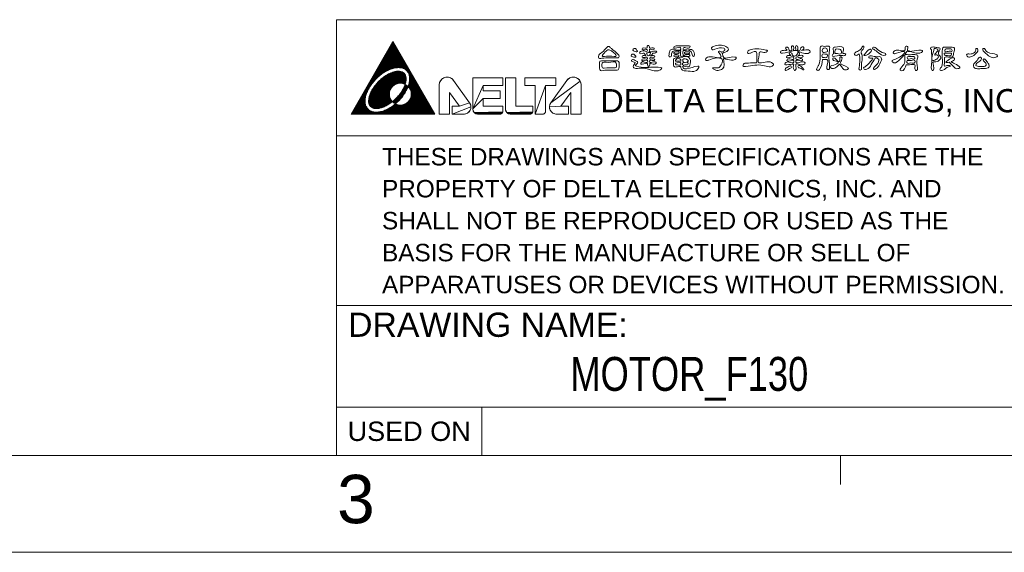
# Model space of a CAD drawing. Header units: millimetres. Extents: x -14 to 406, y -14 to 283.
# Tile 6 of 9: x 211 to 313, y -14 to 41. Entities that reach past the tile are written whole.
import ezdxf
from ezdxf.enums import TextEntityAlignment as Align

# ---------------------------------------------------------------- set-up
doc = ezdxf.new("R2010")
doc.units = ezdxf.units.MM
doc.header["$LTSCALE"] = 23.1
doc.layers.get('0').update_dxf_attribs({"linetype": 'CONTINUOUS'})
doc.styles.get("Standard").update_dxf_attribs({"font": 'txt', "width": 0.7})
doc.styles.add('TEXTSTYLE_0', font='txt', dxfattribs={"width": 0.8})

msp = doc.modelspace()

# ---------------------------------------------------------------- linework, layer by layer
at = {"color": 7, "linetype": 'Continuous', "lineweight": 13}
for p, q in [((395.8365, 40.9676), (243.8365, 40.9676)), ((243.8365, 40.9676), (243.8365, -4.0324)), ((245.3365, 31.2176), (249.6668, 38.7176)), ((249.5978, 38.598), (249.6853, 38.6855)), ((253.9972, 31.2176), (249.6668, 38.7176)), ((249.6677, 38.6679), (249.6955, 38.6679)), ((249.0517, 37.6522), (250.2819, 37.6522)), ((249.0968, 37.7304), (250.2368, 37.7304)), ((249.1419, 37.8085), (250.1917, 37.8085)), ((249.187, 37.8866), (250.1466, 37.8866)), ((249.2321, 37.9647), (250.1015, 37.9647)), ((249.2773, 38.0429), (250.0564, 38.0429)), ((249.3224, 38.121), (250.0113, 38.121)), ((249.3675, 38.1991), (249.9662, 38.1991)), ((249.4126, 38.2772), (249.9211, 38.2772)), ((249.4577, 38.3554), (249.876, 38.3554)), ((249.5028, 38.4335), (249.8309, 38.4335)), ((249.5479, 38.5116), (249.7858, 38.5116)), ((249.593, 38.5897), (249.7406, 38.5897)), ((248.4653, 36.6366), (250.8683, 36.6366)), ((248.5104, 36.7147), (250.8232, 36.7147)), ((248.5555, 36.7929), (250.7781, 36.7929)), ((248.6006, 36.871), (250.733, 36.871)), ((248.6457, 36.9491), (250.6879, 36.9491)), ((248.6909, 37.0272), (250.6428, 37.0272)), ((248.736, 37.1054), (250.5977, 37.1054)), ((248.7811, 37.1835), (250.5526, 37.1835)), ((248.8262, 37.2616), (250.5075, 37.2616)), ((248.8713, 37.3397), (250.4624, 37.3397)), ((248.9164, 37.4179), (250.4173, 37.4179)), ((248.9615, 37.496), (250.3722, 37.496)), ((249.0066, 37.5741), (250.327, 37.5741)), ((247.8789, 35.621), (248.9234, 35.621)), ((247.924, 35.6991), (249.0699, 35.6991)), ((247.9691, 35.7772), (249.2345, 35.7772)), ((248.0142, 35.8554), (249.4266, 35.8554)), ((248.0593, 35.9335), (249.6697, 35.9335)), ((248.1044, 36.0116), (250.134, 36.0116)), ((248.1496, 36.0897), (251.1841, 36.0897)), ((248.1947, 36.1679), (251.139, 36.1679)), ((248.2398, 36.246), (251.0939, 36.246)), ((248.2849, 36.3241), (251.0488, 36.3241)), ((248.33, 36.4022), (251.0037, 36.4022)), ((248.3751, 36.4804), (250.9586, 36.4804)), ((248.4202, 36.5585), (250.9135, 36.5585)), ((249.9055, 35.621), (250.4889, 35.621)), ((250.3304, 36.0116), (251.2292, 36.0116)), ((250.7167, 35.9335), (251.2743, 35.9335)), ((250.8818, 35.8554), (251.3194, 35.8554)), ((250.9958, 35.7772), (251.3645, 35.7772)), ((251.0823, 35.6991), (251.4096, 35.6991)), ((251.1508, 35.621), (251.4547, 35.621)), ((247.2925, 34.6054), (247.6947, 34.6054)), ((247.3376, 34.6835), (247.7636, 34.6835)), ((247.3827, 34.7616), (247.8355, 34.7616)), ((247.4278, 34.8397), (247.9107, 34.8397)), ((247.4729, 34.9179), (247.9894, 34.9179)), ((247.518, 34.996), (248.0718, 34.996)), ((247.5632, 35.0741), (248.1583, 35.0741)), ((247.6083, 35.1522), (248.2491, 35.1522)), ((247.6534, 35.2304), (248.3447, 35.2304)), ((247.6985, 35.3085), (248.4458, 35.3085)), ((247.7436, 35.3866), (248.5531, 35.3866)), ((247.7887, 35.4647), (248.6674, 35.4647)), ((247.8338, 35.5429), (248.7902, 35.5429)), ((248.2065, 34.6054), (251.0026, 34.6054)), ((248.2867, 34.6835), (251.0136, 34.6835)), ((248.3708, 34.7616), (251.0207, 34.7616)), ((248.4592, 34.8397), (251.0234, 34.8397)), ((248.5523, 34.9179), (251.0215, 34.9179)), ((248.6507, 34.996), (251.0142, 34.996)), ((248.7552, 35.0741), (251.0009, 35.0741)), ((248.8668, 35.1522), (250.9805, 35.1522)), ((248.9869, 35.2304), (250.9517, 35.2304)), ((249.1175, 35.3085), (250.9122, 35.3085)), ((249.2622, 35.3866), (250.8587, 35.3866)), ((249.4269, 35.4647), (250.7852, 35.4647)), ((249.6251, 35.5429), (250.6781, 35.5429)), ((251.2059, 35.5429), (251.4999, 35.5429)), ((251.2507, 35.4647), (251.545, 35.4647)), ((251.2871, 35.3866), (251.5901, 35.3866)), ((251.3163, 35.3085), (251.6352, 35.3085)), ((251.3393, 35.2304), (251.6803, 35.2304)), ((251.3569, 35.1522), (251.7254, 35.1522)), ((251.3651, 34.6054), (252.0411, 34.6054)), ((251.3697, 35.0741), (251.7705, 35.0741)), ((251.3742, 34.6835), (251.996, 34.6835)), ((251.3781, 34.996), (251.8156, 34.996)), ((251.3803, 34.7616), (251.9509, 34.7616)), ((251.3825, 34.9179), (251.8607, 34.9179)), ((251.3831, 34.8397), (251.9058, 34.8397)), ((254.4996, 34.5226), (254.5432, 34.6151)), ((254.5432, 34.6151), (254.5981, 34.7014)), ((254.5981, 34.7014), (254.6634, 34.7801)), ((254.6634, 34.7801), (254.7381, 34.85)), ((254.7381, 34.85), (254.8209, 34.91)), ((254.8209, 34.91), (254.9106, 34.959)), ((254.9106, 34.959), (255.0058, 34.9965)), ((255.0058, 34.9965), (255.1049, 35.0217)), ((255.1049, 35.0217), (255.2064, 35.0342)), ((255.1049, 35.0217), (255.1049, 35.0217)), ((255.2064, 35.0342), (255.3087, 35.0339)), ((255.3087, 35.0339), (255.4102, 35.0208)), ((255.4102, 35.0208), (255.5091, 34.995)), ((255.5091, 34.995), (255.6041, 34.957)), ((255.6041, 34.957), (255.6935, 34.9073)), ((255.6935, 34.9073), (255.776, 34.8469)), ((255.776, 34.8469), (255.8502, 34.7765)), ((255.8502, 34.7765), (255.9151, 34.6974)), ((255.9151, 34.6974), (257.574, 32.3869)), ((257.574, 32.3869), (255.9151, 34.6974)), ((255.9155, 34.6969), (257.5736, 32.3876)), ((257.9032, 31.7533), (257.9032, 34.9679)), ((257.9032, 34.9679), (260.9946, 34.9679)), ((260.9946, 34.9679), (257.9032, 34.9679)), ((257.9032, 34.9679), (260.9946, 34.9679)), ((257.9032, 34.9679), (257.9032, 31.7533)), ((257.9032, 34.9679), (257.9032, 31.7533)), ((260.9946, 34.9679), (260.9946, 34.1643)), ((260.9946, 34.9679), (260.9946, 34.9679)), ((260.9946, 34.9679), (260.9946, 34.1643)), ((260.9946, 34.1643), (260.9946, 34.9679)), ((261.2625, 31.7526), (261.2625, 34.9679)), ((261.2625, 34.9679), (262.334, 34.9679)), ((262.334, 34.9679), (261.2625, 34.9679)), ((261.2625, 34.9679), (262.334, 34.9679)), ((261.2625, 34.9679), (261.2625, 31.7526)), ((261.2625, 31.7533), (261.2625, 34.9679)), ((262.334, 34.9679), (262.334, 32.0212)), ((262.334, 32.0212), (262.334, 34.9679)), ((262.334, 32.0212), (262.334, 34.9679)), ((263.2608, 34.1643), (263.2608, 34.9679)), ((263.2608, 34.9679), (266.4754, 34.9679)), ((266.4754, 34.9679), (263.2608, 34.9679)), ((263.2608, 34.9679), (266.4754, 34.9679)), ((263.2608, 34.9679), (263.2608, 34.1643)), ((263.2608, 34.9679), (263.2608, 34.1643)), ((265.9547, 32.3869), (267.6137, 34.6974)), ((267.6137, 34.6974), (265.9547, 32.3869)), ((268.9855, 34.6151), (265.9547, 32.3869)), ((265.9547, 32.3869), (268.9855, 34.6151)), ((267.6133, 34.6969), (265.9552, 32.3876)), ((266.4754, 34.9679), (266.4754, 34.1643)), ((266.4754, 34.9679), (266.4754, 34.1643)), ((266.4754, 34.1643), (266.4754, 34.9679)), ((267.6137, 34.6974), (267.6785, 34.7765)), ((267.6785, 34.7765), (267.7527, 34.8469)), ((267.7527, 34.8469), (267.8352, 34.9073)), ((267.8352, 34.9073), (267.9247, 34.957)), ((267.9247, 34.957), (268.0196, 34.995)), ((268.0196, 34.995), (268.1186, 35.0208)), ((268.1186, 35.0208), (268.22, 35.0339)), ((268.22, 35.0339), (268.3223, 35.0342)), ((268.3223, 35.0342), (268.4238, 35.0217)), ((268.3223, 35.0342), (268.3223, 35.0342)), ((268.4238, 35.0217), (268.5229, 34.9965)), ((268.5229, 34.9965), (268.6181, 34.959)), ((268.6181, 34.959), (268.7078, 34.91)), ((268.7078, 34.91), (268.7907, 34.85)), ((268.7907, 34.85), (268.8654, 34.7801)), ((268.8654, 34.7801), (268.9307, 34.7014)), ((268.9307, 34.7014), (268.9855, 34.6151)), ((268.9855, 34.6151), (269.0292, 34.5226)), ((246.7061, 33.5897), (247.0359, 33.5897)), ((246.7512, 33.6679), (247.0723, 33.6679)), ((246.7963, 33.746), (247.111, 33.746)), ((246.8414, 33.8241), (247.152, 33.8241)), ((246.8865, 33.9022), (247.1953, 33.9022)), ((246.9316, 33.9804), (247.2409, 33.9804)), ((246.9768, 34.0585), (247.2889, 34.0585)), ((247.0219, 34.1366), (247.3393, 34.1366)), ((247.067, 34.2147), (247.3921, 34.2147)), ((247.1121, 34.2929), (247.4474, 34.2929)), ((247.1572, 34.371), (247.5052, 34.371)), ((247.2023, 34.4491), (247.5656, 34.4491)), ((247.2474, 34.5272), (247.6287, 34.5272)), ((247.4423, 33.5897), (249.3433, 33.5897)), ((247.485, 33.6679), (249.3688, 33.6679)), ((247.5302, 33.746), (249.4008, 33.746)), ((247.578, 33.8241), (249.4401, 33.8241)), ((247.6284, 33.9022), (249.4875, 33.9022)), ((247.6814, 33.9804), (249.5444, 33.9804)), ((247.737, 34.0585), (249.6126, 34.0585)), ((247.7953, 34.1366), (249.6955, 34.1366)), ((247.8563, 34.2147), (249.7987, 34.2147)), ((247.9202, 34.2929), (249.935, 34.2929)), ((247.987, 34.371), (250.1499, 34.371)), ((248.0569, 34.4491), (250.9699, 34.4491)), ((248.13, 34.5272), (250.9879, 34.5272)), ((250.5814, 33.5897), (251.0094, 33.5897)), ((250.6299, 33.6679), (251.051, 33.6679)), ((250.6759, 33.746), (251.0903, 33.746)), ((250.6997, 34.371), (250.9486, 34.371)), ((250.7192, 33.8241), (251.1274, 33.8241)), ((250.76, 33.9022), (251.1621, 33.9022)), ((250.7983, 33.9804), (251.1945, 33.9804)), ((250.8338, 34.0585), (251.2245, 34.0585)), ((250.8667, 34.1366), (251.1542, 34.1366)), ((250.8969, 34.2147), (251.051, 34.2147)), ((250.9146, 34.2929), (250.9242, 34.2929)), ((251.2371, 34.0585), (252.3569, 34.0585)), ((251.2522, 34.1366), (252.3118, 34.1366)), ((251.2774, 34.2147), (252.2667, 34.2147)), ((251.3002, 34.2929), (252.2216, 34.2929)), ((251.3053, 33.9804), (252.402, 33.9804)), ((251.3204, 34.371), (252.1765, 34.371)), ((251.338, 34.4491), (252.1314, 34.4491)), ((251.353, 34.5272), (252.0863, 34.5272)), ((251.3621, 33.9022), (252.4471, 33.9022)), ((251.4095, 33.8241), (252.4922, 33.8241)), ((251.4488, 33.746), (252.5373, 33.746)), ((251.4809, 33.6679), (252.5824, 33.6679)), ((251.5064, 33.5897), (252.6276, 33.5897)), ((254.4423, 34.2228), (254.4487, 34.3249)), ((254.4423, 31.2176), (254.4423, 34.2228)), ((254.4423, 34.2228), (254.4423, 31.2176)), ((254.4423, 34.2228), (254.4423, 31.2176)), ((254.4487, 34.3249), (254.4679, 34.4253)), ((254.4679, 34.4253), (254.4996, 34.5226)), ((258.9747, 34.1643), (257.9032, 31.7533)), ((257.9032, 31.7533), (258.9747, 34.1643)), ((260.9946, 34.1643), (258.9747, 34.1643)), ((258.9747, 34.1643), (258.9747, 33.6285)), ((258.9747, 34.1643), (260.9946, 34.1643)), ((258.9747, 34.1643), (260.9946, 34.1643)), ((258.9747, 34.1643), (258.9747, 33.6285)), ((258.9747, 33.6285), (258.9747, 34.1643)), ((258.9747, 33.6285), (260.7267, 33.6285)), ((260.7267, 33.6285), (258.9747, 33.6285)), ((258.9747, 33.6285), (260.7267, 33.6285)), ((260.7267, 33.6285), (260.7267, 32.8249)), ((260.7267, 33.6285), (260.7267, 33.6285)), ((260.7267, 32.8249), (260.7267, 33.6285)), ((260.7267, 32.8249), (260.7267, 33.6285)), ((264.3323, 34.1643), (263.2608, 34.1643)), ((263.2608, 34.1643), (263.2608, 34.1643)), ((263.2608, 34.1643), (264.3323, 34.1643)), ((263.2608, 34.1643), (264.3323, 34.1643)), ((265.4039, 34.1643), (264.3323, 31.2176)), ((264.3323, 31.2176), (264.3323, 34.1643)), ((264.3323, 31.2176), (265.4039, 34.1643)), ((264.3323, 34.1643), (264.3323, 31.2176)), ((264.3323, 34.1643), (264.3323, 31.2176)), ((266.4754, 34.1643), (265.4039, 34.1643)), ((265.4039, 34.1643), (265.4039, 31.4947)), ((266.4754, 34.1643), (265.4039, 34.1643)), ((265.4039, 34.1643), (266.4754, 34.1643)), ((265.4039, 34.1643), (265.4039, 31.4947)), ((265.4039, 31.4947), (265.4039, 34.1643)), ((269.0292, 34.5226), (269.0608, 34.4253)), ((269.0608, 34.4253), (269.08, 34.3249)), ((269.08, 34.3249), (269.0865, 34.2228)), ((269.0865, 34.2228), (269.0865, 31.2176)), ((269.0865, 34.2228), (269.0865, 31.2176)), ((269.0865, 31.2176), (269.0865, 34.2228)), ((246.1197, 32.5741), (246.7897, 32.5741)), ((246.1648, 32.6522), (246.7915, 32.6522)), ((246.2099, 32.7304), (246.7968, 32.7304)), ((246.255, 32.8085), (246.8051, 32.8085)), ((246.3001, 32.8866), (246.8164, 32.8866)), ((246.3452, 32.9647), (246.8306, 32.9647)), ((246.3903, 33.0429), (246.8474, 33.0429)), ((246.4355, 33.121), (246.867, 33.121)), ((246.4806, 33.1991), (246.889, 33.1991)), ((246.5257, 33.2772), (246.9136, 33.2772)), ((246.5708, 33.3554), (246.9406, 33.3554)), ((246.6159, 33.4335), (246.97, 33.4335)), ((246.661, 33.5116), (247.0018, 33.5116)), ((247.1495, 32.5741), (249.5489, 32.5741)), ((247.1511, 32.6522), (249.4913, 32.6522)), ((247.157, 32.7304), (249.4433, 32.7304)), ((247.167, 32.8085), (249.4034, 32.8085)), ((247.1807, 32.8866), (249.3709, 32.8866)), ((247.1978, 32.9647), (249.3449, 32.9647)), ((247.2183, 33.0429), (249.3251, 33.0429)), ((247.2418, 33.121), (249.3111, 33.121)), ((247.2683, 33.1991), (249.3027, 33.1991)), ((247.2977, 33.2772), (249.2998, 33.2772)), ((247.3299, 33.3554), (249.3024, 33.3554)), ((247.3647, 33.4335), (249.3103, 33.4335)), ((247.4022, 33.5116), (249.3239, 33.5116)), ((249.6888, 32.5741), (250.2411, 32.5741)), ((249.7785, 32.6522), (250.3172, 32.6522)), ((249.8637, 32.7304), (250.3901, 32.7304)), ((249.9449, 32.8085), (250.4598, 32.8085)), ((250.0224, 32.8866), (250.5265, 32.8866)), ((250.0965, 32.9647), (250.5904, 32.9647)), ((250.1672, 33.0429), (250.6515, 33.0429)), ((250.2348, 33.121), (250.71, 33.121)), ((250.2995, 33.1991), (250.766, 33.1991)), ((250.3613, 33.2772), (250.8195, 33.2772)), ((250.4203, 33.3554), (250.8705, 33.3554)), ((250.4767, 33.4335), (250.9191, 33.4335)), ((250.5303, 33.5116), (250.9654, 33.5116)), ((251.3007, 32.5741), (253.214, 32.5741)), ((251.3583, 32.6522), (253.1688, 32.6522)), ((251.4064, 32.7304), (253.1237, 32.7304)), ((251.4462, 32.8085), (253.0786, 32.8085)), ((251.4788, 32.8866), (253.0335, 32.8866)), ((251.5047, 32.9647), (252.9884, 32.9647)), ((251.5245, 33.0429), (252.9433, 33.0429)), ((251.5257, 33.5116), (252.6727, 33.5116)), ((251.5385, 33.121), (252.8982, 33.121)), ((251.5393, 33.4335), (252.7178, 33.4335)), ((251.5469, 33.1991), (252.8531, 33.1991)), ((251.5473, 33.3554), (252.7629, 33.3554)), ((251.5498, 33.2772), (252.808, 33.2772)), ((256.5412, 32.0212), (255.5138, 33.4521)), ((255.5138, 33.4521), (255.5138, 31.2176)), ((255.5138, 33.4521), (256.5412, 32.0212)), ((255.5138, 33.4521), (256.5412, 32.0212)), ((255.5138, 31.2176), (255.5138, 33.4521)), ((255.5138, 31.2176), (255.5138, 33.4521)), ((258.9747, 32.8249), (257.9032, 31.7533)), ((257.9032, 31.7533), (258.9747, 32.8249)), ((260.7267, 32.8249), (258.9747, 32.8249)), ((258.9747, 32.8249), (258.9747, 32.0212)), ((258.9747, 32.8249), (260.7267, 32.8249)), ((258.9747, 32.8249), (260.7267, 32.8249)), ((258.9747, 32.8249), (258.9747, 32.0212)), ((258.9747, 32.0212), (258.9747, 32.8249)), ((268.0149, 33.4521), (266.9875, 32.0212)), ((268.0149, 33.4521), (266.9875, 32.0212)), ((266.9875, 32.0212), (268.0149, 33.4521)), ((268.0149, 31.2176), (268.0149, 33.4521)), ((268.0149, 33.4521), (268.0149, 33.4521)), ((268.0149, 33.4521), (268.0149, 31.2176)), ((268.0149, 31.2176), (268.0149, 33.4521)), ((245.5333, 31.5585), (247.3294, 31.5585)), ((245.5784, 31.6366), (247.205, 31.6366)), ((245.6235, 31.7147), (247.1122, 31.7147)), ((245.6686, 31.7929), (247.0394, 31.7929)), ((245.7137, 31.871), (246.9809, 31.871)), ((245.7588, 31.9491), (246.9335, 31.9491)), ((245.8039, 32.0272), (246.895, 32.0272)), ((245.8491, 32.1054), (246.864, 32.1054)), ((245.8942, 32.1835), (246.8394, 32.1835)), ((245.9393, 32.2616), (246.8203, 32.2616)), ((245.9844, 32.3397), (246.8063, 32.3397)), ((246.0295, 32.4179), (246.7967, 32.4179)), ((246.0746, 32.496), (246.7913, 32.496)), ((247.1529, 32.496), (249.5943, 32.496)), ((247.1617, 32.4179), (249.4943, 32.4179)), ((247.1768, 32.3397), (249.388, 32.3397)), ((247.1994, 32.2616), (249.2743, 32.2616)), ((247.2309, 32.1835), (249.1516, 32.1835)), ((247.2738, 32.1054), (249.0175, 32.1054)), ((247.3319, 32.0272), (248.8682, 32.0272)), ((247.4128, 31.9491), (248.6962, 31.9491)), ((247.534, 31.871), (248.4838, 31.871)), ((247.7865, 31.7929), (248.1401, 31.7929)), ((248.6868, 31.5585), (253.8004, 31.5585)), ((248.8893, 31.6366), (253.7552, 31.6366)), ((249.0602, 31.7147), (253.7101, 31.7147)), ((249.211, 31.7929), (253.665, 31.7929)), ((249.3475, 31.871), (253.6199, 31.871)), ((249.4729, 31.9491), (253.5748, 31.9491)), ((249.5894, 32.0272), (253.5297, 32.0272)), ((249.6181, 32.496), (250.1614, 32.496)), ((249.6985, 32.1054), (253.4846, 32.1054)), ((249.7022, 32.4179), (250.0779, 32.4179)), ((249.8012, 32.1835), (250.1736, 32.1835)), ((249.8073, 32.3397), (249.9903, 32.3397)), ((249.8983, 32.2616), (249.947, 32.2616)), ((250.676, 32.1835), (253.4395, 32.1835)), ((250.9027, 32.2616), (253.3944, 32.2616)), ((251.0424, 32.3397), (253.3493, 32.3397)), ((251.1475, 32.4179), (253.3042, 32.4179)), ((251.2316, 32.496), (253.2591, 32.496)), ((255.7601, 31.2176), (255.7601, 32.0212)), ((255.7601, 32.0212), (256.5412, 32.0212)), ((256.5412, 32.0212), (255.7601, 32.0212)), ((255.7601, 32.0212), (256.5412, 32.0212)), ((255.7601, 32.0212), (255.7601, 31.2176)), ((255.7601, 32.0212), (255.7601, 31.2176)), ((257.7122, 31.9659), (255.7601, 31.2176)), ((255.7601, 31.2176), (257.7122, 31.9659)), ((257.574, 32.3869), (256.5412, 32.0212)), ((256.5412, 32.0212), (257.574, 32.3869)), ((257.5847, 31.5415), (257.5298, 31.4703)), ((257.574, 32.3869), (257.6219, 32.3107)), ((257.6306, 31.6189), (257.5847, 31.5415)), ((257.6219, 32.3107), (257.6601, 32.2293)), ((257.6668, 31.7012), (257.6306, 31.6189)), ((257.6601, 32.2293), (257.6882, 32.1438)), ((257.6927, 31.7874), (257.6668, 31.7012)), ((257.6882, 32.1438), (257.7056, 32.0556)), ((257.7079, 31.876), (257.6927, 31.7874)), ((257.7056, 32.0556), (257.7122, 31.9659)), ((257.7056, 32.0556), (257.7056, 32.0556)), ((257.7122, 31.9659), (257.7079, 31.876)), ((257.9061, 31.6973), (257.9032, 31.7533)), ((257.9149, 31.642), (257.9061, 31.6973)), ((257.9294, 31.5878), (257.9149, 31.642)), ((257.9495, 31.5354), (257.9294, 31.5878)), ((257.975, 31.4855), (257.9495, 31.5354)), ((258.9747, 32.0212), (260.9946, 32.0212)), ((260.9946, 32.0212), (258.9747, 32.0212)), ((258.9747, 32.0212), (260.9946, 32.0212)), ((260.9946, 31.4947), (260.9931, 31.4657)), ((260.9946, 32.0212), (260.9946, 31.4947)), ((260.9946, 32.0212), (260.9946, 32.0212)), ((260.9946, 32.0212), (260.9946, 31.4947)), ((260.9946, 31.4947), (260.9946, 32.0212)), ((261.2655, 31.6966), (261.2625, 31.7526)), ((261.2743, 31.6413), (261.2655, 31.6966)), ((261.2889, 31.5872), (261.2743, 31.6413)), ((261.309, 31.5349), (261.2889, 31.5872)), ((261.3345, 31.485), (261.309, 31.5349)), ((262.334, 32.0212), (264.086, 32.0212)), ((264.086, 32.0212), (262.334, 32.0212)), ((262.334, 32.0212), (264.086, 32.0212)), ((264.086, 31.4947), (264.0845, 31.4657)), ((264.086, 32.0212), (264.086, 31.4947)), ((264.086, 32.0212), (264.086, 32.0212)), ((264.086, 32.0212), (264.086, 31.4947)), ((264.086, 31.4947), (264.086, 32.0212)), ((265.4039, 31.4947), (265.4024, 31.4657)), ((265.8165, 31.9659), (265.8231, 32.0556)), ((266.9875, 32.0212), (265.8165, 31.9659)), ((265.8165, 31.9659), (266.9875, 32.0212)), ((265.8209, 31.876), (265.8165, 31.9659)), ((265.8361, 31.7874), (265.8209, 31.876)), ((265.8231, 32.0556), (265.8406, 32.1438)), ((265.862, 31.7012), (265.8361, 31.7874)), ((265.8406, 32.1438), (265.8686, 32.2293)), ((265.8981, 31.6189), (265.862, 31.7012)), ((265.8686, 32.2293), (265.9069, 32.3107)), ((265.944, 31.5415), (265.8981, 31.6189)), ((265.9069, 32.3107), (265.9547, 32.3869)), ((265.999, 31.4703), (265.944, 31.5415)), ((266.9875, 32.0212), (267.7686, 32.0212)), ((267.7686, 32.0212), (266.9875, 32.0212)), ((267.7686, 32.0212), (266.9875, 32.0212)), ((267.7686, 32.0212), (267.7686, 31.2176)), ((267.7686, 32.0212), (267.7686, 32.0212)), ((267.7686, 32.0212), (267.7686, 31.2176)), ((267.7686, 31.2176), (267.7686, 32.0212)), ((245.3365, 31.2176), (253.9972, 31.2176)), ((245.3529, 31.246), (253.9808, 31.246)), ((245.398, 31.3241), (253.9357, 31.3241)), ((245.4431, 31.4022), (253.8906, 31.4022)), ((245.4882, 31.4804), (247.5188, 31.4804)), ((248.4194, 31.4804), (253.8455, 31.4804)), ((255.5138, 31.2176), (254.4423, 31.2176)), ((254.4423, 31.2176), (255.5138, 31.2176)), ((254.4423, 31.2176), (255.5138, 31.2176)), ((256.9733, 31.2176), (255.7601, 31.2176)), ((255.7601, 31.2176), (256.9733, 31.2176)), ((255.7601, 31.2176), (256.9733, 31.2176)), ((257.0631, 31.2231), (256.9733, 31.2176)), ((257.1515, 31.2394), (257.0631, 31.2231)), ((257.0631, 31.2231), (257.0631, 31.2231)), ((257.2374, 31.2664), (257.1515, 31.2394)), ((257.3193, 31.3036), (257.2374, 31.2664)), ((257.396, 31.3504), (257.3193, 31.3036)), ((257.4665, 31.4063), (257.396, 31.3504)), ((257.5298, 31.4703), (257.4665, 31.4063)), ((258.0055, 31.4384), (257.975, 31.4855)), ((258.0408, 31.3948), (258.0055, 31.4384)), ((260.9885, 31.4371), (258.0408, 31.3948)), ((258.0408, 31.3948), (260.9885, 31.4371)), ((258.0805, 31.3552), (258.0408, 31.3948)), ((260.9706, 31.382), (258.0805, 31.3552)), ((258.0805, 31.3552), (260.9706, 31.382)), ((258.124, 31.3199), (258.0805, 31.3552)), ((258.1711, 31.2894), (258.124, 31.3199)), ((258.221, 31.2639), (258.1711, 31.2894)), ((260.9029, 31.2888), (258.221, 31.2639)), ((258.221, 31.2639), (260.9029, 31.2888)), ((258.2734, 31.2438), (258.221, 31.2639)), ((258.3276, 31.2293), (258.2734, 31.2438)), ((260.8302, 31.2415), (258.3276, 31.2293)), ((258.3276, 31.2293), (260.8302, 31.2415)), ((258.3829, 31.2205), (258.3276, 31.2293)), ((258.4389, 31.2176), (258.3829, 31.2205)), ((260.7175, 31.2176), (258.4389, 31.2176)), ((258.4389, 31.2176), (260.7175, 31.2176)), ((258.4389, 31.2176), (260.7175, 31.2176)), ((260.7464, 31.2191), (260.7175, 31.2176)), ((260.7751, 31.2236), (260.7464, 31.2191)), ((260.8031, 31.2311), (260.7751, 31.2236)), ((260.8302, 31.2415), (260.8031, 31.2311)), ((260.8031, 31.2311), (260.8031, 31.2311)), ((260.856, 31.2547), (260.8302, 31.2415)), ((260.8804, 31.2705), (260.856, 31.2547)), ((260.9029, 31.2888), (260.8804, 31.2705)), ((260.8804, 31.2705), (260.8804, 31.2705)), ((260.9234, 31.3093), (260.9029, 31.2888)), ((260.9417, 31.3318), (260.9234, 31.3093)), ((260.9575, 31.3561), (260.9417, 31.3318)), ((260.9706, 31.382), (260.9575, 31.3561)), ((260.9575, 31.3561), (260.9575, 31.3561)), ((260.981, 31.4091), (260.9706, 31.382)), ((260.9885, 31.4371), (260.981, 31.4091)), ((260.981, 31.4091), (260.981, 31.4091)), ((260.9931, 31.4657), (260.9885, 31.4371)), ((261.3651, 31.438), (261.3345, 31.485)), ((261.4004, 31.3945), (261.3651, 31.438)), ((264.08, 31.4371), (261.4004, 31.3945)), ((261.4004, 31.3945), (264.08, 31.4371)), ((261.44, 31.3549), (261.4004, 31.3945)), ((264.0621, 31.382), (261.44, 31.3549)), ((261.44, 31.3549), (264.0621, 31.382)), ((261.4836, 31.3197), (261.44, 31.3549)), ((261.5306, 31.2892), (261.4836, 31.3197)), ((261.5805, 31.2638), (261.5306, 31.2892)), ((263.9943, 31.2888), (261.5805, 31.2638)), ((261.5805, 31.2638), (263.9943, 31.2888)), ((261.6328, 31.2438), (261.5805, 31.2638)), ((261.687, 31.2293), (261.6328, 31.2438)), ((263.9216, 31.2415), (261.687, 31.2293)), ((261.687, 31.2293), (263.9216, 31.2415)), ((261.7423, 31.2205), (261.687, 31.2293)), ((261.7982, 31.2176), (261.7423, 31.2205)), ((263.8089, 31.2176), (261.7982, 31.2176)), ((261.7982, 31.2176), (263.8089, 31.2176)), ((261.7982, 31.2176), (263.8089, 31.2176)), ((263.8379, 31.2191), (263.8089, 31.2176)), ((263.8665, 31.2236), (263.8379, 31.2191)), ((263.8945, 31.2311), (263.8665, 31.2236)), ((263.9216, 31.2415), (263.8945, 31.2311)), ((263.8945, 31.2311), (263.8945, 31.2311)), ((263.9475, 31.2547), (263.9216, 31.2415)), ((263.9718, 31.2705), (263.9475, 31.2547)), ((263.9943, 31.2888), (263.9718, 31.2705)), ((263.9718, 31.2705), (263.9718, 31.2705)), ((264.0148, 31.3093), (263.9943, 31.2888)), ((264.0331, 31.3318), (264.0148, 31.3093)), ((264.0489, 31.3561), (264.0331, 31.3318)), ((264.0621, 31.382), (264.0489, 31.3561)), ((264.0489, 31.3561), (264.0489, 31.3561)), ((264.0725, 31.4091), (264.0621, 31.382)), ((264.08, 31.4371), (264.0725, 31.4091)), ((264.0725, 31.4091), (264.0725, 31.4091)), ((264.0845, 31.4657), (264.08, 31.4371)), ((265.1268, 31.2176), (264.3323, 31.2176)), ((264.3323, 31.2176), (265.1268, 31.2176)), ((264.3323, 31.2176), (265.1268, 31.2176)), ((265.1557, 31.2191), (265.1268, 31.2176)), ((265.1844, 31.2236), (265.1557, 31.2191)), ((265.1557, 31.2191), (265.1557, 31.2191)), ((265.2124, 31.2311), (265.1844, 31.2236)), ((265.2395, 31.2415), (265.2124, 31.2311)), ((265.2653, 31.2547), (265.2395, 31.2415)), ((265.2896, 31.2705), (265.2653, 31.2547)), ((265.3122, 31.2888), (265.2896, 31.2705)), ((265.3327, 31.3093), (265.3122, 31.2888)), ((265.3509, 31.3318), (265.3327, 31.3093)), ((265.3667, 31.3561), (265.3509, 31.3318)), ((265.3799, 31.382), (265.3667, 31.3561)), ((265.3903, 31.4091), (265.3799, 31.382)), ((265.3978, 31.4371), (265.3903, 31.4091)), ((265.4024, 31.4657), (265.3978, 31.4371)), ((266.0622, 31.4063), (265.999, 31.4703)), ((266.1327, 31.3504), (266.0622, 31.4063)), ((266.2095, 31.3036), (266.1327, 31.3504)), ((266.2914, 31.2664), (266.2095, 31.3036)), ((266.3772, 31.2394), (266.2914, 31.2664)), ((266.4657, 31.2231), (266.3772, 31.2394)), ((266.5555, 31.2176), (266.4657, 31.2231)), ((267.7686, 31.2176), (266.5555, 31.2176)), ((267.7686, 31.2176), (266.5555, 31.2176)), ((266.5555, 31.2176), (267.7686, 31.2176)), ((269.0865, 31.2176), (268.0149, 31.2176)), ((269.0865, 31.2176), (268.0149, 31.2176)), ((268.0149, 31.2176), (269.0865, 31.2176)), ((243.8365, 28.9676), (316.8365, 28.9676)), ((243.8365, 28.9676), (243.8365, 11.4676)), ((395.8365, 28.9676), (243.8365, 28.9676)), ((243.8365, 11.4676), (387.8365, 11.4676)), ((243.8365, 11.4676), (243.8365, 0.9676)), ((243.8365, 11.4676), (316.8365, 11.4676)), ((395.8365, 11.4676), (243.8365, 11.4676)), ((243.8365, 0.9676), (387.8365, 0.9676)), ((243.8365, 0.9676), (387.8365, 0.9676)), ((243.8365, 0.9676), (243.8365, -4.0324)), ((387.8365, 0.9676), (243.8365, 0.9676)), ((258.8365, 0.9676), (258.8365, -4.0324)), ((395.8365, -4.0324), (-4.1635, -4.0324)), ((243.8365, -4.0324), (387.8365, -4.0324)), ((295.8365, -4.0324), (295.8365, -7.0324)), ((-14.1635, -14.0324), (405.8365, -14.0324))]:
    msp.add_line(p, q, dxfattribs=at)
msp.add_circle((250.4248, 33.2801), 1.125, dxfattribs=at)
for centre, radius, start, end in [((255.2552, 34.2228), 0.8129, 35.726057, 180), ((255.2552, 34.2228), 0.8129, 35.67867, 180), ((268.2736, 34.2228), 0.8129, 0, 144.32133), ((268.2736, 34.2228), 0.8129, 0, 144.273943), ((256.9733, 31.9566), 0.739, 270, 35.67867), ((256.9733, 31.9566), 0.739, 270, 35.616366), ((258.4389, 31.7533), 0.5358, 180, 270), ((258.4389, 31.7533), 0.5358, 180, 270), ((260.7175, 31.4947), 0.2771, 270, 0), ((260.7175, 31.4947), 0.2771, 270, 0), ((261.7982, 31.7533), 0.5358, 180, 270), ((261.7982, 31.7533), 0.5358, 180.084726, 270), ((263.8089, 31.4947), 0.2771, 270, 0), ((263.8089, 31.4947), 0.2771, 270, 0), ((265.1268, 31.4947), 0.2771, 270, 0), ((265.1268, 31.4947), 0.2771, 270, 0), ((266.5555, 31.9566), 0.739, 144.32133, 270), ((266.5555, 31.9566), 0.739, 144.383634, 270)]:
    msp.add_arc(centre, radius, start, end, dxfattribs=at)
for points in [[(271.9862, 37.024), (272.7452, 37.0135), (272.9296, 37.0445), (272.9978, 37.1606), (272.8409, 37.4511), (272.2563, 37.9499), (272.041, 38.1384), (271.9039, 38.2066), (271.7779, 38.1314), (271.2237, 37.5847), (270.8614, 37.181), (270.9162, 37.0101), (271.2068, 36.9762), (271.9862, 37.024)], [(272.198, 37.7416), (272.5538, 37.4715), (272.7009, 37.2492), (271.9792, 37.2014), (271.2546, 37.2218), (271.5761, 37.6355), (271.9039, 37.8647), (272.198, 37.7416)], [(274.7463, 37.9091), (274.678, 37.9773), (274.5374, 37.9773), (274.4388, 37.9126), (274.4149, 37.8064), (274.5648, 37.7008), (274.7597, 37.6495), (274.8863, 37.6664), (274.842, 37.786), (274.7463, 37.9091)], [(276.4486, 37.5264), (276.5683, 37.5159), (276.7561, 37.5363), (276.8757, 37.6629), (276.7491, 37.7177), (276.1173, 37.7142), (276.1237, 37.8338), (276.1272, 37.8717), (276.4691, 37.8647), (276.6126, 37.9196), (276.5992, 38.0153), (276.1511, 38.0561), (276.1173, 38.241), (275.9667, 38.3023), (275.881, 38.1448), (275.895, 38.0596), (275.4096, 38.0118), (275.3822, 37.8921), (275.5905, 37.8443), (275.9049, 37.8682), (275.9084, 37.7142), (275.6827, 37.7142), (275.2177, 37.6833), (275.122, 37.6016), (275.129, 37.4645), (275.3682, 37.4645), (275.5835, 37.5094), (275.6827, 37.3624), (275.7544, 37.2667), (275.3956, 37.2189), (275.3682, 37.0987), (275.577, 37.0509), (275.9084, 37.0748), (275.9393, 36.9313), (275.3682, 36.8869), (275.3408, 36.7744), (275.5391, 36.7265), (275.9358, 36.7574), (275.9253, 36.5964), (275.4849, 36.6133), (275.269, 36.5451), (275.2247, 36.422), (275.3682, 36.3741), (275.9253, 36.422), (275.9732, 36.2032), (276.0485, 36.1419), (276.1202, 36.1933), (276.1616, 36.4156), (276.1581, 36.422), (276.5134, 36.3741), (276.7666, 36.4185), (276.8279, 36.5416), (276.5303, 36.6069), (276.1546, 36.5964), (276.1546, 36.7539), (276.5303, 36.7469), (276.6674, 36.7983), (276.6534, 36.8869), (276.1581, 36.9284), (276.192, 37.0783), (276.5239, 37.0719), (276.6674, 37.1262), (276.6534, 37.2218), (276.2538, 37.2633), (276.4078, 37.3589), (276.4486, 37.5264)], [(275.9224, 37.5363), (276.2334, 37.5363), (276.2025, 37.4441), (276.1103, 37.2633), (275.9323, 37.2667), (275.874, 37.4546), (275.8402, 37.5299), (275.9224, 37.5363)], [(279.3762, 37.7346), (279.4135, 37.1472), (279.4888, 37.0853), (279.5605, 37.1366), (279.602, 37.3589), (279.595, 37.7346), (280.4321, 37.6629), (280.5074, 37.482), (280.6649, 37.1775), (280.7367, 37.2323), (280.781, 37.3758), (280.7641, 37.4546), (280.7402, 37.5672), (280.5757, 37.8338), (279.5984, 37.9196), (279.6323, 38.0765), (280.0086, 38.0287), (280.2612, 38.073), (280.323, 38.1961), (280.0255, 38.2615), (278.8978, 38.2545), (278.6819, 38.1862), (278.6376, 38.0631), (278.7811, 38.0153), (279.3452, 38.0765), (279.3797, 37.9161), (278.6172, 37.9091), (278.2823, 37.8204), (278.1522, 37.3793), (278.1691, 37.181), (278.2584, 37.1197), (278.3576, 37.1536), (278.4054, 37.3589), (278.5285, 37.6699), (279.3452, 37.7346), (279.3762, 37.7346)], [(278.8943, 37.6325), (278.6819, 37.5911), (278.658, 37.4884), (278.8325, 37.4476), (279.0716, 37.4645), (279.1912, 37.5124), (279.1813, 37.5911), (278.8943, 37.6325)], [(279.9742, 37.6325), (279.7624, 37.5911), (279.7385, 37.4884), (279.9129, 37.4476), (280.1521, 37.4645), (280.2717, 37.5124), (280.2612, 37.5911), (279.9742, 37.6325)], [(283.7634, 36.9523), (284.5871, 36.7843), (284.9699, 36.8665), (285.086, 37.0579), (284.9424, 37.1127), (283.7255, 37.1501), (283.6916, 37.2732), (283.6473, 37.4307), (284.1052, 37.6903), (284.2896, 37.9365), (284.023, 38.1827), (282.7512, 38.2101), (282.5394, 38.0631), (282.5703, 37.9056), (282.8883, 37.9231), (283.7873, 38.0153), (283.9104, 37.926), (283.845, 37.7825), (283.5959, 37.6185), (283.5784, 37.6115), (283.4693, 37.6903), (283.3083, 37.7043), (283.2471, 37.629), (283.3083, 37.5334), (283.5137, 37.1501), (282.2454, 37.1366), (282.0167, 37.0375), (281.9175, 36.856), (281.9823, 36.7604), (282.2594, 36.8018), (283.5271, 36.9727), (283.5411, 36.9692), (283.5341, 36.3024), (283.2506, 36.0048), (282.7103, 36.0048), (282.6491, 35.9914), (282.7138, 35.9027), (283.2062, 35.7353), (283.6677, 35.8753), (283.7634, 36.9523)], [(287.1623, 36.4972), (286.356, 36.4937), (286.1542, 36.4908), (285.8397, 36.3846), (285.7814, 36.1933), (286.0276, 36.1489), (287.8326, 36.251), (288.4925, 36.104), (288.7246, 36.1215), (288.9265, 36.3572), (288.8647, 36.4564), (287.5112, 36.4972), (287.4528, 36.4972), (287.4499, 37.3793), (287.4703, 37.6115), (287.9353, 37.5876), (288.1605, 37.6115), (288.304, 37.7656), (288.1506, 37.8274), (286.4103, 37.8035), (286.2703, 37.6868), (286.2738, 37.5264), (286.5608, 37.5264), (287.1728, 37.6051), (287.1763, 37.5981), (287.1932, 37.0509), (287.1693, 36.5147), (287.1623, 36.4972)], [(291.0128, 36.3776), (291.0571, 35.7796), (291.1359, 35.7178), (291.2111, 35.7726), (291.2555, 36.0019), (291.2455, 36.3846), (291.8336, 36.2925), (292.0454, 36.3263), (292.1854, 36.4972), (292.1306, 36.5795), (291.2455, 36.5894), (291.2455, 36.73), (291.7823, 36.7265), (291.9322, 36.7843), (291.9153, 36.8834), (291.249, 36.9214), (291.2794, 37.0888), (291.6557, 37.041), (291.9188, 37.0853), (291.9835, 37.2154), (291.6726, 37.2802), (291.4468, 37.2697), (291.5635, 37.3449), (291.5874, 37.5468), (291.5291, 37.6185), (292.3324, 37.4715), (292.7087, 37.6973), (292.6539, 37.7825), (291.8126, 37.7965), (291.9736, 37.8887), (292.0728, 38.0188), (291.9736, 38.1658), (291.8196, 38.1448), (291.7274, 37.9295), (291.6387, 37.8), (291.42, 37.8064), (291.4229, 37.8887), (291.4369, 37.9843), (291.42, 38.2305), (291.273, 38.2889), (291.1942, 38.1384), (291.2216, 37.9709), (291.2146, 37.8099), (291.0029, 37.8099), (291.0197, 38.0083), (290.9888, 38.2101), (290.8523, 38.2579), (290.7806, 38.1179), (290.808, 37.8099), (290.5309, 37.8064), (290.497, 37.9738), (290.4731, 38.0631), (290.3599, 38.1244), (290.2473, 38.1144), (290.1791, 38.0392), (290.2572, 37.8852), (290.343, 37.8035), (290.1721, 37.8), (289.9667, 37.7965), (289.6966, 37.7008), (289.6459, 37.5334), (289.8611, 37.4989), (291.4468, 37.6221), (291.2934, 37.2907), (291.273, 37.2667), (290.9171, 37.2633), (290.8453, 37.4546), (290.8284, 37.4954), (290.661, 37.5707), (290.5449, 37.5124), (290.5717, 37.4033), (290.7187, 37.2633), (290.5414, 37.2732), (290.3156, 37.2014), (290.2713, 37.0748), (290.4183, 37.027), (290.9958, 37.0853), (291.0233, 36.9179), (290.6131, 36.9179), (290.35, 36.8665), (290.3191, 36.7399), (290.5379, 36.6886), (291.0233, 36.7265), (291.0197, 36.5894), (290.5174, 36.583), (290.1446, 36.4937), (290.0968, 36.3403), (290.2952, 36.3059), (291.0128, 36.3776)], [(293.9747, 36.8391), (294.3504, 36.8496), (294.4193, 36.8426), (294.4257, 36.0772), (294.4974, 35.8345), (294.641, 35.8106), (294.7098, 36.0463), (294.641, 37.2837), (294.7232, 37.9569), (294.6958, 38.1757), (294.3131, 38.2171), (294.0634, 38.2305), (293.8586, 38.2439), (293.7728, 38.1553), (293.7419, 37.9569), (293.6089, 36.3164), (293.4753, 36.0533), (293.3732, 35.831), (293.4893, 35.7283), (293.7116, 35.8788), (293.9747, 36.8391)], [(294.4222, 37.6325), (293.9986, 37.6325), (294.0155, 37.9604), (294.2448, 38.0462), (294.4222, 37.9913), (294.4362, 37.6325), (294.4222, 37.6325)], [(295.1403, 37.4441), (295.0068, 37.342), (295.0102, 37.2014), (295.2634, 37.2014), (296.0767, 37.2563), (296.2751, 37.2732), (296.4017, 37.4102), (296.2687, 37.4645), (296.0942, 37.4645), (296.1455, 37.8303), (296.1041, 38.08), (295.2973, 38.1348), (295.1263, 38.087), (295.0686, 37.9569), (295.0855, 37.8682), (295.1368, 37.482), (295.1403, 37.4441)], [(295.5371, 37.4645), (295.4344, 37.468), (295.3317, 37.4715), (295.3521, 37.9091), (295.6222, 37.933), (295.8136, 37.8991), (295.848, 37.8752), (295.8959, 37.4645), (295.5371, 37.4645)], [(297.7604, 37.4406), (297.7633, 37.4307), (297.7604, 36.0358), (297.7907, 35.8001), (297.9448, 35.7726), (298.0095, 36.0941), (298.027, 37.3898), (297.9617, 37.6389), (298.2458, 38.1827), (298.1565, 38.2375), (298.0539, 38.0969), (297.8012, 37.8134), (297.3602, 37.5538), (297.268, 37.4307), (297.3468, 37.3006), (297.555, 37.2907), (297.7604, 37.4406)], [(298.9529, 37.6221), (299.0317, 37.776), (298.9261, 37.9161), (298.7995, 37.8782), (298.3275, 37.3828), (298.2592, 37.2872), (298.3718, 37.2732), (298.8572, 37.5468), (298.9529, 37.6221)], [(299.2778, 37.9056), (299.7563, 37.5538), (300.4196, 37.2872), (300.4365, 37.2936), (300.5082, 37.3828), (300.1565, 37.5946), (299.524, 38.0188), (299.3123, 38.1208), (299.1752, 38.0835), (299.1378, 37.9843), (299.2778, 37.9056)], [(302.619, 36.3059), (303.0974, 36.3263), (303.511, 36.3129), (303.5863, 35.7487), (303.6686, 35.7114), (303.7812, 35.8001), (303.7846, 36.0293), (303.7508, 36.8939), (303.8051, 37.0923), (303.836, 37.1915), (303.7846, 37.2872), (303.6277, 37.3519), (303.1931, 37.3554), (302.7147, 37.3659), (302.6021, 37.3758), (302.5577, 37.3659), (302.7013, 37.6734), (303.1797, 37.646), (303.829, 37.4989), (304.1983, 37.5812), (304.3109, 37.7656), (304.1744, 37.8169), (302.7421, 37.8478), (302.783, 38.0322), (302.7794, 38.1757), (302.6873, 38.234), (302.5473, 38.2066), (302.5198, 38.0631), (302.5064, 37.8478), (301.5969, 37.8274), (301.3746, 37.7311), (301.2789, 37.5573), (301.3443, 37.4645), (301.6074, 37.5024), (302.4551, 37.6565), (301.5251, 36.9009), (301.1628, 36.6717), (301.2276, 36.5725), (301.8536, 36.7364), (302.486, 37.2597), (302.4924, 37.1057), (302.4346, 36.4803), (302.0548, 35.957), (302.0035, 35.7522), (302.1371, 35.6875), (302.612, 36.2889), (302.619, 36.3059)], [(305.2216, 37.8991), (305.2216, 36.1863), (305.2694, 35.7796), (305.3482, 35.7178), (305.4234, 35.7726), (305.4678, 36.0019), (305.4614, 36.6238), (305.56, 36.6069), (306.0319, 36.7843), (306.1994, 37.048), (305.9397, 37.4511), (305.9637, 37.6016), (306.1002, 38.0252), (305.9018, 38.0765), (305.5191, 38.1418), (305.3038, 38.1448), (305.1737, 38.08), (305.1364, 37.9639), (305.2216, 37.8991)], [(305.4614, 37.776), (305.4917, 37.947), (305.8371, 37.9196), (305.8884, 37.8852), (305.6661, 37.5229), (305.5704, 37.335), (305.6901, 37.321), (305.7723, 37.3385), (305.9432, 37.1162), (305.8575, 36.9762), (305.4882, 36.7574), (305.4578, 36.7469), (305.4614, 37.776)], [(306.753, 38.1244), (306.3977, 38.0701), (306.3569, 37.9126), (306.3534, 36.4634), (306.2507, 36.0737), (306.1107, 35.9027), (306.1311, 35.7557), (306.2542, 35.7114), (306.8184, 36.0188), (307.0745, 36.1314), (307.1772, 36.2137), (307.0611, 36.251), (306.62, 36.1793), (306.5722, 36.1793), (306.5517, 36.2925), (306.5616, 36.9074), (306.5821, 37.0509), (306.9992, 37.1127), (307.1842, 37.1022), (307.4333, 37.1676), (307.4951, 37.3723), (307.6013, 37.8338), (307.6147, 38.0153), (306.9718, 38.1144), (306.753, 38.1244)], [(307.3037, 37.6973), (306.9479, 37.6903), (306.6031, 37.7043), (306.6474, 37.8887), (307.1124, 37.9499), (307.2967, 37.9056), (307.3137, 37.6973), (307.3037, 37.6973)], [(309.7937, 37.8338), (309.7319, 37.6594), (309.3147, 37.4272), (309.0691, 37.4237), (308.9046, 37.4167), (308.8503, 37.3449), (308.9221, 37.195), (309.072, 37.1057), (309.4483, 37.1979), (309.9372, 37.6255), (310.0259, 37.8408), (309.9816, 37.9534), (309.8964, 37.9878), (309.8176, 37.9534), (309.7937, 37.8338)], [(310.6379, 37.6804), (311.3047, 37.1296), (311.7423, 37.0544), (312.0427, 37.2457), (311.9611, 37.328), (311.0206, 37.6051), (310.9179, 37.6804), (310.8462, 37.7825), (310.6892, 37.9843), (310.5422, 37.9843), (310.5253, 37.8513), (310.6379, 37.6804)], [(272.6186, 35.7487), (272.9056, 35.8036), (272.9914, 36.0941), (273.0218, 36.429), (272.9471, 36.6647), (272.6594, 36.73), (271.6647, 36.7265), (271.1729, 36.7125), (271.0154, 36.6682), (270.9641, 36.3916), (270.981, 35.957), (271.0802, 35.7178), (271.3433, 35.7178), (272.0066, 35.7692), (272.6186, 35.7487)], [(271.8771, 36.5387), (272.6939, 36.4908), (272.7248, 36.2925), (272.6939, 36.0293), (272.492, 35.9914), (271.4495, 35.971), (271.2686, 35.9984), (271.2272, 36.1729), (271.2342, 36.4698), (271.8771, 36.5387)], [(274.5683, 37.3589), (274.4896, 37.4167), (274.3531, 37.4033), (274.2644, 37.3245), (274.2504, 37.2154), (274.4149, 37.1296), (274.6127, 37.1022), (274.7393, 37.1332), (274.6815, 37.2457), (274.5683, 37.3589)], [(274.3291, 36.6477), (274.5584, 36.576), (274.6605, 36.5351), (274.6302, 36.4564), (274.4762, 36.0258), (274.5345, 35.9809), (274.7259, 35.9401), (275.461, 35.9675), (276.6231, 35.6904), (277.0367, 35.6904), (277.3273, 35.8444), (277.4089, 35.9675), (277.2724, 36.0188), (276.4177, 36.0597), (274.8011, 36.1624), (274.6844, 36.2271), (274.7667, 36.3438), (274.9102, 36.6104), (274.7941, 36.6787), (274.6605, 36.7504), (274.4592, 36.8595), (274.3361, 36.8257), (274.2609, 36.7364), (274.3291, 36.6477)], [(279.3522, 36.1279), (279.4275, 35.8584), (280.1352, 35.6665), (280.8872, 35.67), (281.0786, 35.8071), (281.1841, 36.1758), (281.1124, 36.1758), (279.9538, 35.8957), (279.595, 36.0019), (279.5506, 36.1279), (280.0255, 36.1145), (280.2612, 36.1589), (280.33, 36.3946), (280.3569, 36.7504), (280.2956, 36.9383), (278.7811, 36.9791), (278.6551, 36.9418), (278.6102, 36.7061), (278.6277, 36.2855), (278.7058, 36.0906), (278.9217, 36.0906), (279.3522, 36.1279)], [(278.8803, 37.3315), (278.6685, 37.2907), (278.6446, 37.188), (278.819, 37.1472), (279.1644, 37.2119), (279.1539, 37.2907), (278.9485, 37.3245), (278.8803, 37.3315)], [(279.3593, 36.4634), (279.3522, 36.3024), (279.0174, 36.2925), (278.8564, 36.3164), (278.8225, 36.4564), (278.8289, 36.4599), (279.3593, 36.4803), (279.3593, 36.4634)], [(279.3558, 36.6682), (278.8225, 36.6886), (278.812, 36.6886), (278.8289, 36.7814), (279.3558, 36.8356), (279.3558, 36.6682)], [(279.5541, 36.4838), (280.1142, 36.4599), (280.0873, 36.3403), (279.9129, 36.3129), (279.5436, 36.3094), (279.5541, 36.4838)], [(279.578, 36.7026), (279.5745, 36.8391), (280.0873, 36.7983), (280.1142, 36.6822), (279.571, 36.6682), (279.578, 36.7026)], [(279.9608, 37.3449), (279.749, 37.3041), (279.7245, 37.2014), (279.8989, 37.1606), (280.1795, 37.1775), (280.2991, 37.2253), (280.2886, 37.3041), (279.9608, 37.3449)], [(294.2069, 37.0649), (293.9881, 37.0719), (293.9951, 37.4033), (294.2104, 37.4102), (294.3982, 37.4033), (294.4292, 37.4033), (294.4222, 37.0719), (294.2069, 37.0649)], [(295.7453, 36.3706), (296.005, 36.0358), (296.2617, 35.7966), (296.5487, 35.8345), (296.6613, 35.9267), (296.5895, 36.0153), (295.8515, 36.5247), (295.9985, 37.0135), (295.9367, 37.1092), (295.848, 37.1262), (295.7798, 37.0783), (295.7827, 36.9622), (295.6975, 36.6373), (295.3317, 36.9249), (295.1538, 37.0205), (295.0517, 36.9762), (295.0517, 36.8426), (295.2634, 36.7195), (295.5948, 36.5112), (295.5913, 36.5077), (294.956, 36.2207), (294.764, 36.1075), (294.8597, 35.978), (295.0172, 35.9197), (295.4513, 36.111), (295.7418, 36.3677), (295.7453, 36.3706)], [(299.1927, 37.0031), (299.1892, 36.9861), (298.9838, 36.6886), (298.6729, 36.3502), (298.3718, 36.1145), (298.2283, 35.978), (298.2901, 35.8648), (298.4197, 35.8275), (299.3123, 36.8082), (299.4009, 36.9523), (299.4079, 36.9762), (299.7597, 36.9045), (299.8012, 36.7744), (299.4079, 36.1624), (299.2504, 35.9027), (299.3053, 35.8374), (299.4319, 35.8514), (300.0094, 36.6513), (300.0742, 36.7744), (300.0981, 36.8356), (300.0403, 37.0205), (299.9243, 37.1402), (299.7259, 37.1472), (299.1892, 37.2119), (298.9156, 37.2428), (298.758, 37.1296), (298.796, 37.017), (298.9395, 37.0031), (299.1927, 37.0031)], [(303.0974, 36.5247), (302.6873, 36.5317), (302.7287, 36.7504), (302.7456, 36.7504), (303.1522, 36.7674), (303.518, 36.7574), (303.511, 36.5317), (303.0974, 36.5247)], [(303.1522, 36.9552), (302.7421, 36.9657), (302.766, 37.1296), (303.0157, 37.1606), (303.4224, 37.1501), (303.4737, 37.1232), (303.5215, 36.9622), (303.1522, 36.9552)], [(306.5961, 37.5124), (307.1976, 37.5159), (307.2967, 37.5024), (307.2524, 37.3111), (306.7326, 37.2697), (306.6095, 37.2936), (306.5856, 37.5124), (306.5961, 37.5124)], [(307.0435, 36.583), (307.4543, 36.1659), (307.7477, 35.9127), (308.1444, 35.9809), (308.1649, 35.9914), (308.1036, 36.135), (307.3002, 36.6647), (307.4881, 36.7469), (307.6042, 36.877), (307.5359, 37.041), (307.4029, 37.034), (306.7839, 36.6612), (306.7122, 36.5894), (306.8184, 36.5486), (307.0435, 36.583)], [(309.9577, 36.7638), (309.8071, 36.6034), (309.5749, 36.3129), (309.5849, 36.0801), (309.8585, 35.9092), (310.3164, 35.9127), (310.6583, 35.9231), (310.9523, 35.9506), (311.1507, 36.0667), (311.1781, 36.2137), (311.0515, 36.4972), (310.8088, 36.8187), (310.6653, 36.9074), (310.5901, 36.8869), (310.5697, 36.7948), (310.6723, 36.6373), (310.8672, 36.2855), (310.7575, 36.1793), (310.4121, 36.1384), (309.9746, 36.1554), (309.8176, 36.2411), (309.8276, 36.3741), (310.2243, 36.6956), (310.3783, 36.9249), (310.334, 37.0783), (310.2073, 37.1057), (310.0907, 36.9931), (309.9577, 36.7638)], [(247.0977, 31.7288), (247.3601, 31.5429), (247.6888, 31.4405), (248.0713, 31.4256), (248.4927, 31.4988), (248.937, 31.6573), (249.387, 31.8949), (249.8255, 32.2026), (250.2355, 32.5685), (250.6014, 32.9786), (250.9091, 33.4171), (251.1468, 33.8671), (251.3052, 34.3113), (251.3784, 34.7328), (251.3635, 35.1152), (251.2612, 35.4439), (251.0752, 35.7063), (250.8128, 35.8923), (250.4841, 35.9947), (250.1017, 36.0095), (249.6802, 35.9363), (249.236, 35.7779), (248.7859, 35.5402), (248.3475, 35.2325), (247.9374, 34.8666), (247.5715, 34.4566), (247.2638, 34.0181), (247.0262, 33.5681), (246.8677, 33.1238), (246.7945, 32.7024), (246.8094, 32.3199), (246.9118, 31.9912), (247.0977, 31.7288)], [(247.3629, 31.994), (247.5685, 31.8547), (247.8323, 31.787), (248.1444, 31.7934), (248.4927, 31.8738), (248.8638, 32.0251), (249.2435, 32.2414), (249.6171, 32.5144), (249.9704, 32.8337), (250.2896, 33.1869), (250.5627, 33.5606), (250.779, 33.9402), (250.9302, 34.3113), (251.0106, 34.6596), (251.0171, 34.9717), (250.9494, 35.2356), (250.81, 35.4412), (250.6045, 35.5805), (250.3406, 35.6482), (250.0285, 35.6417), (249.6802, 35.5613), (249.3091, 35.4101), (248.9295, 35.1938), (248.5558, 34.9207), (248.2026, 34.6015), (247.8833, 34.2482), (247.6103, 33.8746), (247.394, 33.4949), (247.2427, 33.1238), (247.1623, 32.7755), (247.1558, 32.4635), (247.2236, 32.1996), (247.3629, 31.994)], [(290.4352, 36.0836), (290.1312, 35.8275), (290.1342, 35.7832), (290.5752, 35.9092), (290.7461, 36.0048), (290.7666, 36.135), (290.654, 36.2102), (290.4352, 36.0836)], [(291.5192, 36.0118), (291.8844, 35.8479), (292.0489, 35.786), (292.0623, 35.8549), (291.9631, 35.957), (291.7204, 36.1968), (291.553, 36.2341), (291.4468, 36.1215), (291.5192, 36.0118)]]:
    msp.add_spline(points, degree=3, dxfattribs=at)

# ---------------------------------------------------------------- texts
at = {"color": 7, "linetype": 'Continuous', "lineweight": 13, "style": 'TEXTSTYLE_0'}
for s, height, width, p, p2 in [('DELTA ELECTRONICS, INC. ', 2.4, 0.845739, (271.0639, 31.4046), (316.0572, 31.4046)), ('THESE DRAWINGS AND SPECIFICATIONS ARE THE', 1.8, 0.868858, (248.5365, 25.9176), (310.5729, 25.9176)), ('PROPERTY OF DELTA ELECTRONICS, INC. AND', 1.8, 0.870696, (248.5365, 22.6176), (306.2636, 22.6176)), ('SHALL NOT BE REPRODUCED OR USED AS THE', 1.8, 0.861796, (248.5365, 19.3176), (306.9662, 19.3176)), ('BASIS FOR THE MANUFACTURE OR SELL OF', 1.8, 0.857158, (248.5365, 16.0176), (303.0517, 16.0176)), ('APPARATUSES OR DEVICES WITHOUT PERMISSION.', 1.8, 0.885188, (248.5365, 12.7176), (312.8012, 12.7176)), ('DRAWING NAME:', 2.5, 0.961586, (245.0365, 8.2176), (273.8841, 8.2176)), ('USED ON', 2, 0.952974, (244.9833, -2.5324), (257.6896, -2.5324)), ('3', 5, 1.165428, (243.9001, -11.0278), (247.7848, -11.0278))]:
    msp.add_text(s, height=height, dxfattribs=dict(at, width=width)).set_placement(p, p2, align=Align.FIT)
at = {"lineweight": 13, "insert": (267.9655, 6.1416), "char_height": 3.5, "width": 38.00591, "attachment_point": 1}
msp.add_mtext('{\\W0.8;MOTOR_F130}', dxfattribs=at)

doc.saveas('drawing.dxf')
